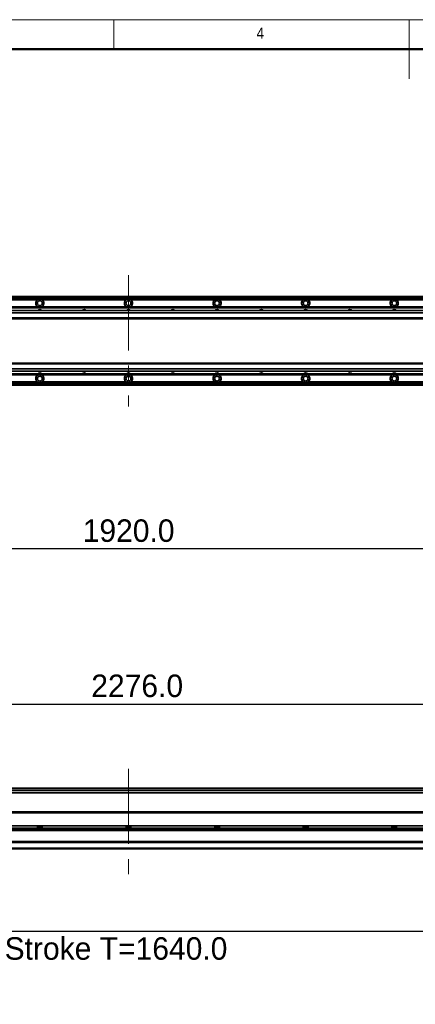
# Model space of a CAD drawing. Header units: millimetres. Extents: x 40 to 3320, y 40 to 2336.
# Tile 7 of 11: x 1153 to 1688, y 1004 to 2336. Entities that reach past the tile are written whole.
import ezdxf

# ---------------------------------------------------------------- set-up
doc = ezdxf.new("R2010")
doc.units = ezdxf.units.MM
doc.header["$LTSCALE"] = 8
doc.header["$PDSIZE"] = -1
doc.linetypes.add('CENTERX2', pattern=[20.32, 12.7, -2.54, 2.54, -2.54])
doc.layers.add('黑色实线', color=7, linetype='Continuous')
doc.styles.add('SLDTEXTSTYLE1', font='Gothic.ttf', dxfattribs={"width": 0.913})
doc.styles.add('SLDTEXTSTYLE8', font='txt')
doc.dimstyles.new('SLDDIMSTYLE5', dxfattribs={"dimtxt": 30.4, "dimasz": 16, "dimexe": 0, "dimexo": 0.0625, "dimgap": 7.6, "dimtad": 2, "dimdec": 1, "dimrnd": 1e-09, "dimzin": 4, "dimdsep": 46, "dimtxsty": 'SLDTEXTSTYLE8', "dimsah": 1, "dimcen": 0.09, "dimadec": 0, "dimazin": 1, "dimtfac": 1, "dimtdec": 1, "dimtofl": 0, "dimtmove": 0, "dimatfit": 3, "dimfxl": 0, "dimfrac": 2, "dimtolj": 1, "dimtzin": 12, "dimarcsym": 0})

# ---------------------------------------------------------------- blocks, each defined once
blk = doc.blocks.new('_D_20')
at = {"layer": '黑色实线'}
for p, q in [((339.8, 1765), (339.8, 1612.2)), ((2259.8, 1768.8), (2259.8, 1612.2)), ((2259.8, 1620.2), (339.8, 1620.2))]:
    blk.add_line(p, q, dxfattribs=at)
for points in [[(339.8, 1620.2), (355.8, 1617.8), (355.8, 1622.6)], [(2259.8, 1620.2), (2243.8, 1622.6), (2243.8, 1617.8)]]:
    blk.add_solid(points, dxfattribs=at)
at = {"layer": '黑色实线', "insert": (1237.9, 1660.1), "char_height": 30.4, "attachment_point": 1, "style": 'SLDTEXTSTYLE8'}
blk.add_mtext('1920.0', dxfattribs=at)
blk = doc.blocks.new('_D_21')
at = {"layer": '黑色实线'}
for p, q in [((161.8, 1282), (161.8, 1418.3)), ((2437.8, 1282), (2437.8, 1418.3)), ((161.8, 1410.3), (2437.8, 1410.3))]:
    blk.add_line(p, q, dxfattribs=at)
for points in [[(161.8, 1410.3), (177.8, 1407.9), (177.8, 1412.7)], [(2437.8, 1410.3), (2421.8, 1412.7), (2421.8, 1407.9)]]:
    blk.add_solid(points, dxfattribs=at)
at = {"layer": '黑色实线', "insert": (1249.5, 1450.2), "char_height": 30.4, "attachment_point": 1, "style": 'SLDTEXTSTYLE8'}
blk.add_mtext('2276.0', dxfattribs=at)
blk = doc.blocks.new('_D_26')
at = {"layer": 'Defpoints', "color": 0}
for p in [(463.3, 1267.3), (2103.3, 1263.8), (463.3, 1102.5)]:
    blk.add_point(p, dxfattribs=at)
at = {"layer": '黑色实线', "color": 0, "lineweight": -2}
for p, q in [((463.3, 1267.3), (463.3, 1102.5)), ((2103.3, 1263.8), (2103.3, 1102.5)), ((2087.3, 1102.5), (479.3, 1102.5))]:
    blk.add_line(p, q, dxfattribs=at)
at = {"layer": '黑色实线', "color": 0}
for points in [[(479.3, 1105.1), (479.3, 1099.8), (463.3, 1102.5)], [(2087.3, 1105.1), (2087.3, 1099.8), (2103.3, 1102.5)]]:
    blk.add_solid(points, dxfattribs=at)
at = {"layer": '黑色实线', "color": 0, "insert": (1283, 1094.9), "char_height": 30.4, "attachment_point": 2, "style": 'SLDTEXTSTYLE8'}
blk.add_mtext('\\A1;Stroke T=1640.0', dxfattribs=at)

msp = doc.modelspace()

# ---------------------------------------------------------------- linework, layer by layer
at = {"color": 7, "linetype": 'Continuous', "lineweight": 18}
for p, q in [((3320, 2336), (40, 2336)), ((1280, 2296), (1280, 2336)), ((1680, 2336), (1680, 2256)), ((80, 2296), (3280, 2296))]:
    msp.add_line(p, q, dxfattribs=at)
at = {"color": 7, "linetype": 'Continuous', "lineweight": 50}
msp.add_line((3280, 2296), (80, 2296), dxfattribs=at)
at = {"color": 7, "linetype": 'Continuous', "lineweight": 35}
for p, q in [((2160.8, 1961.53), (438.8, 1961.53)), ((438.8, 1961.33), (2160.8, 1961.33)), ((438.8, 1961.13), (2160.8, 1961.13)), ((2160.8, 1961.03), (438.8, 1961.03)), ((2160.8, 1959.03), (438.8, 1959.03)), ((464.8, 1947.53), (2134.8, 1947.53)), ((464.8, 1947.24), (2134.8, 1947.24)), ((464.8, 1946.34), (2134.8, 1946.34)), ((464.8, 1946.04), (2134.8, 1946.04)), ((1176.63, 1957.03), (1062.97, 1957.03)), ((1296.63, 1957.03), (1182.97, 1957.03)), ((1416.63, 1957.03), (1302.97, 1957.03)), ((1536.63, 1957.03), (1422.97, 1957.03)), ((1656.63, 1957.03), (1542.97, 1957.03)), ((1776.63, 1957.03), (1662.97, 1957.03)), ((2405.3, 1942.53), (194.3, 1942.53)), ((2405.3, 1939.53), (194.3, 1939.53)), ((2405.3, 1932.53), (194.3, 1932.53)), ((194.3, 1931.53), (2405.3, 1931.53)), ((2405.3, 1871.53), (194.3, 1871.53)), ((2405.3, 1870.53), (194.3, 1870.53)), ((2405.3, 1863.53), (194.3, 1863.53)), ((2405.3, 1860.53), (194.3, 1860.53)), ((464.8, 1857.02), (2134.8, 1857.02)), ((464.8, 1856.73), (2134.8, 1856.73)), ((464.8, 1855.83), (2134.8, 1855.83)), ((464.8, 1855.54), (2134.8, 1855.54)), ((2131.3, 1844.04), (470.3, 1844.04)), ((2131.3, 1841.53), (470.3, 1841.53)), ((1176.63, 1846.04), (1062.97, 1846.04)), ((1296.63, 1846.04), (1182.97, 1846.04)), ((1416.63, 1846.04), (1302.97, 1846.04)), ((1536.63, 1846.04), (1422.97, 1846.04)), ((1656.63, 1846.04), (1542.97, 1846.04)), ((1776.63, 1846.04), (1662.97, 1846.04)), ((2405.3, 1296.68), (194.3, 1296.68)), ((2131.3, 1290.18), (470.3, 1290.18)), ((2103.3, 1264.27), (349.8, 1264.27)), ((455.8, 1264.33), (2103.3, 1264.33)), ((2220.56, 1239.27), (379.05, 1239.27)), ((2219.8, 1245.73), (379.8, 1245.73)), ((2219.8, 1242.33), (379.8, 1242.33)), ((1176.63, 1245.73), (1176.63, 1242.33)), ((1182.97, 1244.33), (1176.63, 1244.33)), ((1182.97, 1242.33), (1182.97, 1245.73)), ((1296.63, 1245.73), (1296.63, 1242.33)), ((1302.97, 1244.33), (1296.63, 1244.33)), ((1302.97, 1242.33), (1302.97, 1245.73)), ((1416.63, 1245.73), (1416.63, 1242.33)), ((1422.97, 1244.33), (1416.63, 1244.33)), ((1422.97, 1242.33), (1422.97, 1245.73)), ((1536.63, 1245.73), (1536.63, 1242.33)), ((1542.97, 1244.33), (1536.63, 1244.33)), ((1542.97, 1242.33), (1542.97, 1245.73)), ((1656.63, 1245.73), (1656.63, 1242.33)), ((1662.97, 1244.33), (1656.63, 1244.33)), ((1662.97, 1242.33), (1662.97, 1245.73)), ((2425.8, 1224.27), (173.8, 1224.27)), ((2425.8, 1223.27), (173.8, 1223.27)), ((2425.8, 1215.33), (173.8, 1215.33)), ((2425.8, 1214.33), (173.8, 1214.33))]:
    msp.add_line(p, q, dxfattribs=at)
at = {"color": 8, "linetype": 'Continuous', "lineweight": 35}
for p, q in [((2160.8, 1960.53), (438.8, 1960.53)), ((2131.3, 1842.53), (470.3, 1842.53)), ((2134.8, 1293.68), (464.8, 1293.68)), ((2134.8, 1293.18), (464.8, 1293.18)), ((2103.86, 1263.27), (349.8, 1263.27)), ((2219.8, 1240.27), (379.8, 1240.27))]:
    msp.add_line(p, q, dxfattribs=at)
at = {"color": 7, "linetype": 'Continuous', "lineweight": 35}
for centre in [(1179.8, 1952.53), (1299.8, 1952.53), (1419.8, 1952.53), (1539.8, 1952.53), (1659.8, 1952.53), (1179.8, 1850.53), (1299.8, 1850.53), (1419.8, 1850.53), (1539.8, 1850.53), (1659.8, 1850.53)]:
    msp.add_circle(centre, 3.3, dxfattribs=at)
for centre, radius, start, end in [((1179.8, 1952.53), 5.5, 125.18979, 245.50882), ((1179.8, 1952.53), 5.5, 294.49118, 54.81021), ((1299.8, 1952.53), 5.5, 125.18979, 245.50882), ((1299.8, 1952.53), 5.5, 294.49118, 54.81021), ((1419.8, 1952.53), 5.5, 125.18979, 245.50882), ((1419.8, 1952.53), 5.5, 294.49118, 54.81021), ((1539.8, 1952.53), 5.5, 125.18979, 245.50882), ((1539.8, 1952.53), 5.5, 294.49118, 54.81021), ((1659.8, 1952.53), 5.5, 125.18979, 245.50882), ((1659.8, 1952.53), 5.5, 294.49118, 54.81021), ((1179.8, 1940.03), 3.75, 41.91572, 138.08428), ((1239.8, 1940.03), 3.75, 41.91572, 138.08428), ((1299.8, 1940.03), 3.75, 41.91572, 138.08428), ((1359.8, 1940.03), 3.75, 41.91572, 138.08428), ((1419.8, 1940.03), 3.75, 41.91572, 138.08428), ((1479.8, 1940.03), 3.75, 41.91572, 138.08428), ((1539.8, 1940.03), 3.75, 41.91572, 138.08428), ((1599.8, 1940.03), 3.75, 41.91572, 138.08428), ((1659.8, 1940.03), 3.75, 41.91572, 138.08428), ((1179.8, 1850.53), 5.5, 114.49118, 234.81021), ((1179.8, 1863.04), 3.75, 221.91572, 318.08428), ((1179.8, 1850.53), 5.5, 305.18979, 65.50882), ((1239.8, 1863.04), 3.75, 221.91572, 318.08428), ((1299.8, 1850.53), 5.5, 114.49118, 234.81021), ((1299.8, 1863.04), 3.75, 221.91572, 318.08428), ((1299.8, 1850.53), 5.5, 305.18979, 65.50882), ((1359.8, 1863.04), 3.75, 221.91572, 318.08428), ((1419.8, 1850.53), 5.5, 114.49118, 234.81021), ((1419.8, 1863.04), 3.75, 221.91572, 318.08428), ((1419.8, 1850.53), 5.5, 305.18979, 65.50882), ((1479.8, 1863.04), 3.75, 221.91572, 318.08428), ((1539.8, 1850.53), 5.5, 114.49118, 234.81021), ((1539.8, 1863.04), 3.75, 221.91572, 318.08428), ((1539.8, 1850.53), 5.5, 305.18979, 65.50882), ((1599.8, 1863.04), 3.75, 221.91572, 318.08428), ((1659.8, 1850.53), 5.5, 114.49118, 234.81021), ((1659.8, 1863.04), 3.75, 221.91572, 318.08428), ((1659.8, 1850.53), 5.5, 305.18979, 65.50882)]:
    msp.add_arc(centre, radius, start, end, dxfattribs=at)
for points in [[(1182.97, 1957.03), (1182.51, 1957.3), (1181.56, 1957.85), (1179.88, 1958.11), (1178.14, 1957.9), (1177.13, 1957.32), (1176.63, 1957.03)], [(1302.97, 1957.03), (1302.51, 1957.3), (1301.56, 1957.85), (1299.88, 1958.11), (1298.14, 1957.9), (1297.13, 1957.32), (1296.63, 1957.03)], [(1422.97, 1957.03), (1422.51, 1957.3), (1421.56, 1957.85), (1419.88, 1958.11), (1418.14, 1957.9), (1417.13, 1957.32), (1416.63, 1957.03)], [(1542.97, 1957.03), (1542.51, 1957.3), (1541.56, 1957.85), (1539.88, 1958.11), (1538.14, 1957.9), (1537.13, 1957.32), (1536.63, 1957.03)], [(1662.97, 1957.03), (1662.51, 1957.3), (1661.56, 1957.85), (1659.88, 1958.11), (1658.14, 1957.9), (1657.13, 1957.32), (1656.63, 1957.03)], [(1176.63, 1846.04), (1177.09, 1845.77), (1178.04, 1845.21), (1179.72, 1844.95), (1181.47, 1845.17), (1182.47, 1845.75), (1182.97, 1846.04)], [(1296.63, 1846.04), (1297.09, 1845.77), (1298.04, 1845.21), (1299.72, 1844.95), (1301.47, 1845.17), (1302.47, 1845.75), (1302.97, 1846.04)], [(1416.63, 1846.04), (1417.09, 1845.77), (1418.04, 1845.21), (1419.72, 1844.95), (1421.47, 1845.17), (1422.47, 1845.75), (1422.97, 1846.04)], [(1536.63, 1846.04), (1537.09, 1845.77), (1538.04, 1845.21), (1539.72, 1844.95), (1541.47, 1845.17), (1542.47, 1845.75), (1542.97, 1846.04)], [(1656.63, 1846.04), (1657.09, 1845.77), (1658.04, 1845.21), (1659.72, 1844.95), (1661.47, 1845.17), (1662.47, 1845.75), (1662.97, 1846.04)]]:
    msp.add_open_spline(points, degree=3, knots=[0, 0, 0, 0, 0.2356941, 0.4864639, 0.7448509, 1, 1, 1, 1], dxfattribs=at)
at = {"layer": '黑色实线', "linetype": 'CENTERX2', "lineweight": 18}
for p, q in [((1299.8, 1990.33), (1299.8, 1812.73)), ((1299.8, 1322.63), (1299.8, 1164.33))]:
    msp.add_line(p, q, dxfattribs=at)

# ---------------------------------------------------------------- texts
at = {"color": 7, "linetype": 'Continuous', "lineweight": 0, "insert": (1473.33, 2325.17), "char_height": 14.82, "attachment_point": 1, "style": 'SLDTEXTSTYLE1'}
msp.add_mtext('4', dxfattribs=at)

# ---------------------------------------------------------------- dimensions: what is measured, and where the dimension line sits
at = {"layer": '黑色实线'}
for base, p1, p2, picture, middle in [((339.8, 1620.17), (2259.8, 1778.96), (339.8, 1775.11), '_D_20', (1297.28, 1620.17)), ((2437.8, 1410.33), (161.8, 1271.83), (2437.8, 1271.83), '_D_21', (1308.91, 1410.33))]:
    dim = msp.add_linear_dim(base=base, p1=p1, p2=p2, dimstyle='SLDDIMSTYLE5', dxfattribs=at)
    dim.commit()
    dim.dimension.update_dxf_attribs({"geometry": picture, "text_midpoint": middle, "dimtype": 160})
dim = msp.add_linear_dim(base=(463.3, 1102.46), p1=(2103.3, 1263.83), p2=(463.3, 1267.33), text='Stroke T=<>', dimstyle='SLDDIMSTYLE5', dxfattribs=at)
dim.commit()
dim.dimension.update_dxf_attribs({"geometry": '_D_26', "text_midpoint": (1282.96, 1102.46), "dimtype": 160})

doc.saveas('drawing.dxf')
